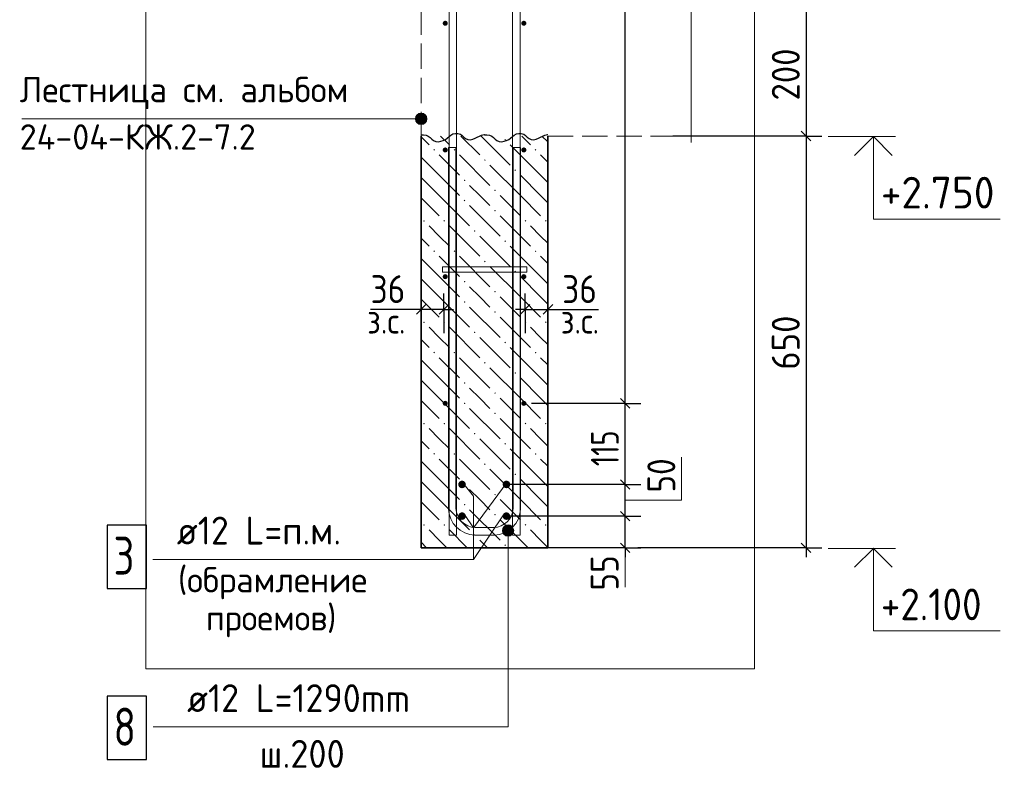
# Model space of a CAD drawing. Header units: millimetres. Extents: x 0 to 50400, y 0 to 35640.
# Tile 10 of 12: x 24012 to 33330, y 17251 to 24342. Entities that reach past the tile are written whole.
import ezdxf

# ---------------------------------------------------------------- set-up
doc = ezdxf.new("R2010")
doc.units = ezdxf.units.MM
doc.linetypes.add('______2', pattern=[324, 240, -84])
for name, color, linetype, lineweight in [('Standard', 7, 'Continuous', 25), ('Высотные отметки', 7, 'Continuous', 25), ('ЖБ Лестница', 52, 'Continuous', 25), ('ЖБ Стена верхний уровень', 7, 'Continuous', 35), ('Позиционная метка линия выноска', 7, 'Continuous', 13), ('Позиционная метка номер позиции', 7, 'Continuous', 13), ('Примечания', 7, 'Continuous', 13)]:
    doc.layers.add(name, color=color, linetype=linetype, lineweight=lineweight)
doc.layers.add('Размерная выноска', color=7, linetype='Continuous')
for name, color, linetype, true_color in [('Стена обрамление Г-обр.', 7, 'Continuous', 0xa0a0a0), ('Стена обрамление П-обр.', 7, 'Continuous', 0xa0a0a0), ('Стена фоновая арматура У1', 7, '______2', 0xa0a0a0), ('Стена фоновая арматура Х1', 7, '______2', 0xa0a0a0), ('Стена фоновая затяжка С-обр.', 7, '______2', 0xa0a0a0)]:
    doc.layers.add(name, color=color, linetype=linetype, true_color=true_color)
doc.styles.add('ISOCPEUR', font='txt')

msp = doc.modelspace()

# ---------------------------------------------------------------- hatches: boundary and pattern name
at = {"layer": 'ЖБ Стена верхний уровень', "linetype": 'Continuous', "lineweight": 18, "transparency": 33554687}
for points in [[(28598.2, 23205), (28606, 23212.8), (28613.8, 23205), (28606, 23197.2)], [(27926.2, 23109), (27934, 23116.8), (27941.8, 23109), (27934, 23101.2)], [(28118.2, 23109), (28126, 23116.8), (28133.8, 23109), (28126, 23101.2)], [(28886.2, 23109), (28894, 23116.8), (28901.8, 23109), (28894, 23101.2)], [(28406.2, 23013), (28414, 23020.8), (28421.8, 23013), (28414, 23005.2)], [(28694.2, 22917), (28702, 22924.8), (28709.8, 22917), (28702, 22909.2)], [(28214.2, 22821), (28222, 22828.8), (28229.8, 22821), (28222, 22813.2)], [(28502.2, 22725), (28510, 22732.8), (28517.8, 22725), (28510, 22717.2)], [(28214.2, 22629), (28222, 22636.8), (28229.8, 22629), (28222, 22621.2)], [(28502.2, 22533), (28510, 22540.8), (28517.8, 22533), (28510, 22525.2)], [(27830.2, 22437), (27838, 22444.8), (27845.8, 22437), (27838, 22429.2)], [(28022.2, 22437), (28030, 22444.8), (28037.8, 22437), (28030, 22429.2)], [(28790.2, 22437), (28798, 22444.8), (28805.8, 22437), (28798, 22429.2)], [(28982.2, 22437), (28990, 22444.8), (28997.8, 22437), (28990, 22429.2)], [(28310.2, 22341), (28318, 22348.8), (28325.8, 22341), (28318, 22333.2)], [(28598.2, 22245), (28606, 22252.8), (28613.8, 22245), (28606, 22237.2)], [(27926.2, 22149), (27934, 22156.8), (27941.8, 22149), (27934, 22141.2)], [(28118.2, 22149), (28126, 22156.8), (28133.8, 22149), (28126, 22141.2)], [(28886.2, 22149), (28894, 22156.8), (28901.8, 22149), (28894, 22141.2)], [(28406.2, 22053), (28414, 22060.8), (28421.8, 22053), (28414, 22045.2)], [(28694.2, 21957), (28702, 21964.8), (28709.8, 21957), (28702, 21949.2)], [(28214.2, 21861), (28222, 21868.8), (28229.8, 21861), (28222, 21853.2)], [(28502.2, 21765), (28510, 21772.8), (28517.8, 21765), (28510, 21757.2)], [(28214.2, 21669), (28222, 21676.8), (28229.8, 21669), (28222, 21661.2)], [(28502.2, 21573), (28510, 21580.8), (28517.8, 21573), (28510, 21565.2)], [(27830.2, 21477), (27838, 21484.8), (27845.8, 21477), (27838, 21469.2)], [(28022.2, 21477), (28030, 21484.8), (28037.8, 21477), (28030, 21469.2)], [(28790.2, 21477), (28798, 21484.8), (28805.8, 21477), (28798, 21469.2)], [(28982.2, 21477), (28990, 21484.8), (28997.8, 21477), (28990, 21469.2)], [(28310.2, 21381), (28318, 21388.8), (28325.8, 21381), (28318, 21373.2)], [(28598.2, 21285), (28606, 21292.8), (28613.8, 21285), (28606, 21277.2)], [(27926.2, 21189), (27934, 21196.8), (27941.8, 21189), (27934, 21181.2)], [(28118.2, 21189), (28126, 21196.8), (28133.8, 21189), (28126, 21181.2)], [(28886.2, 21189), (28894, 21196.8), (28901.8, 21189), (28894, 21181.2)], [(28406.2, 21093), (28414, 21100.8), (28421.8, 21093), (28414, 21085.2)], [(28694.2, 20997), (28702, 21004.8), (28709.8, 20997), (28702, 20989.2)], [(28214.2, 20901), (28222, 20908.8), (28229.8, 20901), (28222, 20893.2)], [(28502.2, 20805), (28510, 20812.8), (28517.8, 20805), (28510, 20797.2)], [(28214.2, 20709), (28222, 20716.8), (28229.8, 20709), (28222, 20701.2)], [(28502.2, 20613), (28510, 20620.8), (28517.8, 20613), (28510, 20605.2)], [(27830.2, 20517), (27838, 20524.8), (27845.8, 20517), (27838, 20509.2)], [(28022.2, 20517), (28030, 20524.8), (28037.8, 20517), (28030, 20509.2)], [(28790.2, 20517), (28798, 20524.8), (28805.8, 20517), (28798, 20509.2)], [(28982.2, 20517), (28990, 20524.8), (28997.8, 20517), (28990, 20509.2)], [(28310.2, 20421), (28318, 20428.8), (28325.8, 20421), (28318, 20413.2)], [(28598.2, 20325), (28606, 20332.8), (28613.8, 20325), (28606, 20317.2)], [(27926.2, 20229), (27934, 20236.8), (27941.8, 20229), (27934, 20221.2)], [(28118.2, 20229), (28126, 20236.8), (28133.8, 20229), (28126, 20221.2)], [(28886.2, 20229), (28894, 20236.8), (28901.8, 20229), (28894, 20221.2)], [(28406.2, 20133), (28414, 20140.8), (28421.8, 20133), (28414, 20125.2)], [(28694.2, 20037), (28702, 20044.8), (28709.8, 20037), (28702, 20029.2)], [(28214.2, 19941), (28222, 19948.8), (28229.8, 19941), (28222, 19933.2)], [(28502.2, 19845), (28510, 19852.8), (28517.8, 19845), (28510, 19837.2)], [(28214.2, 19749), (28222, 19756.8), (28229.8, 19749), (28222, 19741.2)], [(28502.2, 19653), (28510, 19660.8), (28517.8, 19653), (28510, 19645.2)], [(27830.2, 19557), (27838, 19564.8), (27845.8, 19557), (27838, 19549.2)], [(28022.2, 19557), (28030, 19564.8), (28037.8, 19557), (28030, 19549.2)], [(28790.2, 19557), (28798, 19564.8), (28805.8, 19557), (28798, 19549.2)], [(28982.2, 19557), (28990, 19564.8), (28997.8, 19557), (28990, 19549.2)], [(28310.2, 19461), (28318, 19468.8), (28325.8, 19461), (28318, 19453.2)], [(28598.2, 19365), (28606, 19372.8), (28613.8, 19365), (28606, 19357.2)]]:
    msp.add_hatch(color=7, dxfattribs=at).paths.add_polyline_path(points, flags=16)
at = {"layer": 'Позиционная метка линия выноска', "linetype": 'Continuous', "lineweight": 13, "transparency": 33554687}
for points in [[(27764.4, 23376), (27764.4, 23429.9), (27756.8, 23403)], [(27783.8, 23356.5), (27783.8, 23449.4), (27764.4, 23429.9)], [(27783.8, 23356.5), (27764.4, 23429.9), (27764.4, 23376)], [(27810.8, 23349), (27810.8, 23456.9), (27783.8, 23449.4)], [(27810.8, 23349), (27783.8, 23449.4), (27783.8, 23356.5)], [(27837.8, 23356.5), (27837.8, 23449.4), (27810.8, 23456.9)], [(27837.8, 23356.5), (27810.8, 23456.9), (27810.8, 23349)], [(27857.2, 23376), (27857.2, 23429.9), (27837.8, 23449.4)], [(27857.2, 23376), (27837.8, 23449.4), (27837.8, 23356.5)], [(27857.2, 23429.9), (27857.2, 23376), (27864.8, 23403)], [(28679.9, 19530.4), (28587.1, 19530.4), (28579.5, 19503.4)], [(28679.9, 19530.4), (28579.5, 19503.4), (28687.5, 19503.4)], [(28687.5, 19503.4), (28579.5, 19503.4), (28587.1, 19476.4)], [(28660.5, 19549.8), (28606.5, 19549.8), (28587.1, 19530.4)], [(28660.5, 19549.8), (28587.1, 19530.4), (28679.9, 19530.4)], [(28687.5, 19503.4), (28587.1, 19476.4), (28679.9, 19476.4)], [(28679.9, 19476.4), (28587.1, 19476.4), (28606.5, 19456.9)], [(28606.5, 19549.8), (28660.5, 19549.8), (28633.5, 19557.4)], [(28679.9, 19476.4), (28606.5, 19456.9), (28660.5, 19456.9)], [(28660.5, 19456.9), (28606.5, 19456.9), (28633.5, 19449.4)]]:
    msp.add_hatch(color=7, dxfattribs=at).paths.add_polyline_path(points)
at = {"layer": 'Стена обрамление Г-обр.', "linetype": 'Continuous', "lineweight": 13, "transparency": 33554687}
for points in [[(28234.1, 19940.4), (28231.3, 19954.1), (28223.5, 19965.8), (28211.9, 19973.6), (28198.1, 19976.4), (28184.3, 19973.6), (28172.6, 19965.8), (28164.8, 19954.1), (28162.1, 19940.4), (28164.8, 19926.6), (28172.6, 19914.9), (28184.3, 19907.1), (28198.1, 19904.4), (28211.9, 19907.1), (28223.5, 19914.9), (28231.3, 19926.6)], [(28654.1, 19940.4), (28651.3, 19954.1), (28643.5, 19965.8), (28631.9, 19973.6), (28618.1, 19976.4), (28604.3, 19973.6), (28592.6, 19965.8), (28584.8, 19954.1), (28582.1, 19940.4), (28584.8, 19926.6), (28592.6, 19914.9), (28604.3, 19907.1), (28618.1, 19904.4), (28631.9, 19907.1), (28643.5, 19914.9), (28651.3, 19926.6)], [(28234.1, 19640.4), (28231.3, 19654.1), (28223.5, 19665.8), (28211.9, 19673.6), (28198.1, 19676.4), (28184.3, 19673.6), (28172.6, 19665.8), (28164.8, 19654.1), (28162.1, 19640.4), (28164.8, 19626.6), (28172.6, 19614.9), (28184.3, 19607.1), (28198.1, 19604.4), (28211.9, 19607.1), (28223.5, 19614.9), (28231.3, 19626.6)], [(28654.1, 19640.4), (28651.3, 19654.1), (28643.5, 19665.8), (28631.9, 19673.6), (28618.1, 19676.4), (28604.3, 19673.6), (28592.6, 19665.8), (28584.8, 19654.1), (28582.1, 19640.4), (28584.8, 19626.6), (28592.6, 19614.9), (28604.3, 19607.1), (28618.1, 19604.4), (28631.9, 19607.1), (28643.5, 19614.9), (28651.3, 19626.6)]]:
    msp.add_hatch(color=7, dxfattribs=at).paths.add_polyline_path(points)
at = {"layer": 'Стена фоновая арматура У1', "linetype": 'Continuous', "lineweight": 13, "transparency": 33554687}
for points in [[(28062.8, 24308.4), (28061, 24317.5), (28055.8, 24325.3), (28048, 24330.5), (28038.8, 24332.4), (28029.6, 24330.5), (28021.8, 24325.3), (28016.6, 24317.5), (28014.8, 24308.4), (28016.6, 24299.2), (28021.8, 24291.4), (28029.6, 24286.2), (28038.8, 24284.4), (28048, 24286.2), (28055.8, 24291.4), (28061, 24299.2)], [(28806.8, 24308.4), (28805, 24317.5), (28799.8, 24325.3), (28792, 24330.5), (28782.8, 24332.4), (28773.6, 24330.5), (28765.8, 24325.3), (28760.6, 24317.5), (28758.8, 24308.4), (28760.6, 24299.2), (28765.8, 24291.4), (28773.6, 24286.2), (28782.8, 24284.4), (28792, 24286.2), (28799.8, 24291.4), (28805, 24299.2)], [(28062.8, 23108.4), (28061, 23117.5), (28055.8, 23125.3), (28048, 23130.5), (28038.8, 23132.4), (28029.6, 23130.5), (28021.8, 23125.3), (28016.6, 23117.5), (28014.8, 23108.4), (28016.6, 23099.2), (28021.8, 23091.4), (28029.6, 23086.2), (28038.8, 23084.4), (28048, 23086.2), (28055.8, 23091.4), (28061, 23099.2)], [(28806.8, 23108.4), (28805, 23117.5), (28799.8, 23125.3), (28792, 23130.5), (28782.8, 23132.4), (28773.6, 23130.5), (28765.8, 23125.3), (28760.6, 23117.5), (28758.8, 23108.4), (28760.6, 23099.2), (28765.8, 23091.4), (28773.6, 23086.2), (28782.8, 23084.4), (28792, 23086.2), (28799.8, 23091.4), (28805, 23099.2)], [(28062.8, 21908.4), (28061, 21917.5), (28055.8, 21925.3), (28048, 21930.5), (28038.8, 21932.4), (28029.6, 21930.5), (28021.8, 21925.3), (28016.6, 21917.5), (28014.8, 21908.4), (28016.6, 21899.2), (28021.8, 21891.4), (28029.6, 21886.2), (28038.8, 21884.4), (28048, 21886.2), (28055.8, 21891.4), (28061, 21899.2)], [(28806.8, 21908.4), (28805, 21917.5), (28799.8, 21925.3), (28792, 21930.5), (28782.8, 21932.4), (28773.6, 21930.5), (28765.8, 21925.3), (28760.6, 21917.5), (28758.8, 21908.4), (28760.6, 21899.2), (28765.8, 21891.4), (28773.6, 21886.2), (28782.8, 21884.4), (28792, 21886.2), (28799.8, 21891.4), (28805, 21899.2)], [(28062.8, 20708.4), (28061, 20717.5), (28055.8, 20725.3), (28048, 20730.5), (28038.8, 20732.4), (28029.6, 20730.5), (28021.8, 20725.3), (28016.6, 20717.5), (28014.8, 20708.4), (28016.6, 20699.2), (28021.8, 20691.4), (28029.6, 20686.2), (28038.8, 20684.4), (28048, 20686.2), (28055.8, 20691.4), (28061, 20699.2)], [(28062.8, 20708.4), (28061, 20717.5), (28055.8, 20725.3), (28048, 20730.5), (28038.8, 20732.4), (28029.6, 20730.5), (28021.8, 20725.3), (28016.6, 20717.5), (28014.8, 20708.4), (28016.6, 20699.2), (28021.8, 20691.4), (28029.6, 20686.2), (28038.8, 20684.4), (28048, 20686.2), (28055.8, 20691.4), (28061, 20699.2)], [(28806.8, 20708.4), (28805, 20717.5), (28799.8, 20725.3), (28792, 20730.5), (28782.8, 20732.4), (28773.6, 20730.5), (28765.8, 20725.3), (28760.6, 20717.5), (28758.8, 20708.4), (28760.6, 20699.2), (28765.8, 20691.4), (28773.6, 20686.2), (28782.8, 20684.4), (28792, 20686.2), (28799.8, 20691.4), (28805, 20699.2)], [(28806.8, 20708.4), (28805, 20717.5), (28799.8, 20725.3), (28792, 20730.5), (28782.8, 20732.4), (28773.6, 20730.5), (28765.8, 20725.3), (28760.6, 20717.5), (28758.8, 20708.4), (28760.6, 20699.2), (28765.8, 20691.4), (28773.6, 20686.2), (28782.8, 20684.4), (28792, 20686.2), (28799.8, 20691.4), (28805, 20699.2)]]:
    msp.add_hatch(color=7, dxfattribs=at).paths.add_polyline_path(points)

# ---------------------------------------------------------------- linework, layer by layer
at = {"layer": 'Standard', "color": 7, "linetype": 'Continuous', "lineweight": -3, "transparency": 33554687}
for p, q in [((29741.6, 20708.4), (29741.6, 29060.4)), ((31453.7, 24440.4), (31453.7, 23240.4)), ((31453.7, 23240.4), (31303.7, 23240.4)), ((31453.7, 23240.4), (31603.7, 23240.4)), ((31453.7, 23240.4), (31453.7, 19340.4)), ((27810.8, 21598.4), (27810.8, 21748.4)), ((28026.8, 21598.4), (28026.8, 21748.4)), ((28794.8, 21598.4), (28794.8, 21748.4)), ((29010.8, 21598.4), (29010.8, 21748.4)), ((27810.8, 21598.4), (27720.8, 21598.4)), ((27810.8, 21598.4), (27810.8, 21448.4)), ((27810.8, 21598.4), (27810.8, 21598.4)), ((28026.8, 21598.4), (27810.8, 21598.4)), ((28026.8, 21598.4), (28026.8, 21448.4)), ((28026.8, 21598.4), (28026.8, 21373.2)), ((28026.8, 21598.4), (28116.8, 21598.4)), ((28794.8, 21598.4), (28704.8, 21598.4)), ((28794.8, 21598.4), (28794.8, 21448.4)), ((28794.8, 21598.4), (28794.8, 21373.2)), ((28794.8, 21598.4), (29010.8, 21598.4)), ((29010.8, 21598.4), (29010.8, 21448.4)), ((29010.8, 21598.4), (29010.8, 21598.4)), ((29010.8, 21598.4), (29100.8, 21598.4)), ((29741.6, 20708.4), (29591.6, 20708.4)), ((29741.6, 20708.4), (29891.6, 20708.4)), ((29741.6, 19940.4), (29741.6, 20708.4)), ((29741.6, 19940.4), (29591.6, 19940.4)), ((29741.6, 19940.4), (29891.6, 19940.4)), ((29741.6, 19640.4), (29741.6, 19940.4)), ((29741.6, 19640.4), (29591.6, 19640.4)), ((29741.6, 19640.4), (29891.6, 19640.4)), ((29741.6, 19340.4), (29741.6, 19640.4)), ((29741.6, 19340.4), (29591.6, 19340.4)), ((29741.6, 19340.4), (29891.6, 19340.4)), ((29741.6, 19340.4), (29741.6, 19250.4)), ((31453.7, 19340.4), (29861.6, 19340.4)), ((31453.7, 19340.4), (31303.7, 19340.4)), ((31453.7, 19340.4), (31603.7, 19340.4)), ((31453.7, 19340.4), (31453.7, 19250.4))]:
    msp.add_line(p, q, dxfattribs=at)
at = {"layer": 'Standard', "color": 7, "linetype": 'Continuous', "lineweight": 25, "transparency": 33554687}
for p, q in [((31408.7, 23285.4), (31498.7, 23195.4)), ((27855.8, 21643.4), (27765.8, 21553.4)), ((28071.8, 21643.4), (27981.8, 21553.4)), ((28749.8, 21553.4), (28839.8, 21643.4)), ((28965.8, 21553.4), (29055.8, 21643.4)), ((29786.6, 20663.4), (29696.6, 20753.4)), ((29786.6, 19895.4), (29696.6, 19985.4)), ((29786.6, 19595.4), (29696.6, 19685.4)), ((29786.6, 19295.4), (29696.6, 19385.4)), ((31408.7, 19385.4), (31498.7, 19295.4))]:
    msp.add_line(p, q, dxfattribs=at)
at = {"layer": 'Standard', "color": 7, "linetype": 'Continuous', "lineweight": 13, "transparency": 33554687}
for p, q in [((31663.7, 23234.4), (32299.7, 23234.4)), ((30275.6, 19790.4), (30275.6, 20198.4)), ((29741.6, 19790.4), (30275.6, 19790.4)), ((29741.6, 19340.4), (29741.6, 18968.4)), ((31663.7, 19334.4), (32299.7, 19334.4))]:
    msp.add_line(p, q, dxfattribs=at)
at = {"layer": 'Standard', "color": 254, "linetype": 'Continuous', "lineweight": 13, "true_color": 0xc4c4ff, "transparency": 33554687}
msp.add_lwpolyline([(25205.4, 18193.6), (30965.4, 18193.6), (30965.4, 33542.3), (25205.4, 33542.3), (25205.4, 18193.6)], dxfattribs=at)
at = {"layer": 'Standard', "color": 7, "linetype": 'Continuous', "lineweight": -3, "transparency": 33554687}
for points in [[(31453.7, 23240.4), (31433.3, 23240.4), (31433.3, 23240.4), (30192.7, 23240.4)], [(29741.6, 20708.4), (29719.7, 20708.4), (29719.7, 20708.4), (29719.4, 20708.4), (29719.4, 20708.4), (29718.3, 20708.4), (29718.3, 20708.4), (28855.6, 20708.4)], [(29741.6, 19940.4), (29720.9, 19940.4), (29720.9, 19940.4), (29719.4, 19940.4), (29719.4, 19940.4), (29719.2, 19940.4), (29719.2, 19940.4), (29718.6, 19940.4), (29718.6, 19940.4), (28618.1, 19940.4)], [(29741.6, 19640.4), (29720.4, 19640.4), (29720.4, 19640.4), (29719.3, 19640.4), (29719.3, 19640.4), (29719.1, 19640.4), (29719.1, 19640.4), (29718.7, 19640.4), (29718.7, 19640.4), (28618.1, 19640.4)], [(29741.6, 19340.4), (29719.8, 19340.4), (29719.8, 19340.4), (29719.2, 19340.4), (29719.2, 19340.4), (29719.1, 19340.4), (29719.1, 19340.4), (29718.8, 19340.4), (29718.8, 19340.4), (29010.8, 19340.4)]]:
    msp.add_lwpolyline(points, dxfattribs=at)
at = {"layer": 'Standard', "color": 7, "linetype": 'Continuous', "lineweight": 35, "transparency": 33554687}
for points in [[(31912.4, 23056.2), (32090.6, 23234.4), (32268.8, 23056.2)], [(31912.4, 19156.2), (32090.6, 19334.4), (32268.8, 19156.2)]]:
    msp.add_lwpolyline(points, dxfattribs=at)
at = {"layer": 'Standard', "color": 7, "linetype": 'Continuous', "lineweight": 13, "transparency": 33554687}
for points in [[(32090.6, 23234.4), (32090.6, 22454.4), (33290.6, 22454.4)], [(32090.6, 19334.4), (32090.6, 18554.4), (33290.6, 18554.4)]]:
    msp.add_lwpolyline(points, dxfattribs=at)
at = {"layer": 'ЖБ Лестница', "color": 253, "linetype": '______2', "lineweight": 18, "true_color": 0xa0a0a0, "transparency": 33554687}
for p, q in [((27810.8, 24440.4), (27810.8, 23240.4)), ((29010.8, 23240.4), (30365.4, 23240.4))]:
    msp.add_line(p, q, dxfattribs=at)
at = {"layer": 'ЖБ Стена верхний уровень', "color": 7, "linetype": 'Continuous', "lineweight": 35, "transparency": 33554687}
for p, q in [((27810.8, 23240.4), (27810.8, 19340.4)), ((29010.8, 19340.4), (29010.8, 23240.4)), ((27810.8, 19340.4), (29010.8, 19340.4))]:
    msp.add_line(p, q, dxfattribs=at)
at = {"layer": 'ЖБ Стена верхний уровень', "color": 9, "linetype": 'Continuous', "lineweight": 18, "true_color": 0xc7c7c7, "transparency": 33554687}
for p, q in [((27810.8, 23232.3), (27886, 23157)), ((28078, 23157), (27994.7, 23240.4)), ((28186.7, 23240.4), (28366, 23061)), ((28378.7, 23240.4), (28654, 22965)), ((28762.7, 23240.4), (28846, 23157)), ((29010.8, 23184.3), (28954.7, 23240.4)), ((28942, 22869), (28654, 23157)), ((27982, 22869), (27810.8, 23040.3)), ((27982, 23061), (28174, 22869)), ((28174, 23061), (28462, 22773)), ((28942, 23061), (29010.8, 22992.3)), ((28750, 22677), (28462, 22965)), ((27810.8, 22848.3), (27982, 22677)), ((27982, 22869), (28174, 22677)), ((28750, 22869), (28942, 22677)), ((28942, 22869), (29010.8, 22800.3)), ((28366, 22677), (28270, 22773)), ((27810.8, 22656.3), (27982, 22485)), ((27982, 22677), (28270, 22389)), ((28462, 22581), (28366, 22677)), ((28558, 22677), (28750, 22485)), ((28750, 22677), (28942, 22485)), ((28942, 22677), (29010.8, 22608.3)), ((28270, 22581), (28558, 22293)), ((28558, 22485), (28846, 22197)), ((27982, 22293), (27886, 22389)), ((28078, 22389), (28366, 22101)), ((28942, 22293), (28846, 22389)), ((27810.8, 22272.3), (27886, 22197)), ((28078, 22197), (27982, 22293)), ((28366, 22293), (28654, 22005)), ((29010.8, 22224.3), (28942, 22293)), ((28942, 21909), (28654, 22197)), ((27982, 22101), (28174, 21909)), ((28174, 22101), (28462, 21813)), ((28942, 22101), (29010.8, 22032.3)), ((27982, 21909), (27810.8, 22080.3)), ((28750, 21717), (28462, 22005)), ((27982, 21909), (28174, 21717)), ((28750, 21909), (28942, 21717)), ((28942, 21909), (29010.8, 21840.3)), ((27810.8, 21888.3), (27982, 21717)), ((28366, 21717), (28270, 21813)), ((27982, 21717), (28270, 21429)), ((28462, 21621), (28366, 21717)), ((28558, 21717), (28750, 21525)), ((28750, 21717), (28942, 21525)), ((28942, 21717), (29010.8, 21648.3)), ((27810.8, 21696.3), (27982, 21525)), ((28270, 21621), (28558, 21333)), ((28558, 21525), (28846, 21237)), ((27982, 21333), (27886, 21429)), ((28078, 21429), (28366, 21141)), ((28942, 21333), (28846, 21429)), ((27810.8, 21312.3), (27886, 21237)), ((28078, 21237), (27982, 21333)), ((28366, 21333), (28654, 21045)), ((29010.8, 21264.3), (28942, 21333)), ((28942, 20949), (28654, 21237)), ((27982, 20949), (27810.8, 21120.3)), ((27982, 21141), (28174, 20949)), ((28174, 21141), (28462, 20853)), ((28942, 21141), (29010.8, 21072.3)), ((28750, 20757), (28462, 21045)), ((27810.8, 20928.3), (27982, 20757)), ((27982, 20949), (28174, 20757)), ((28750, 20949), (28942, 20757)), ((28942, 20949), (29010.8, 20880.3)), ((28366, 20757), (28270, 20853)), ((27810.8, 20736.3), (27982, 20565)), ((27982, 20757), (28270, 20469)), ((28462, 20661), (28366, 20757)), ((28558, 20757), (28750, 20565)), ((28750, 20757), (28942, 20565)), ((28942, 20757), (29010.8, 20688.3)), ((28270, 20661), (28558, 20373)), ((28558, 20565), (28846, 20277)), ((27982, 20373), (27886, 20469)), ((28078, 20469), (28366, 20181)), ((28942, 20373), (28846, 20469)), ((27810.8, 20352.3), (27886, 20277)), ((28078, 20277), (27982, 20373)), ((28366, 20373), (28654, 20085)), ((29010.8, 20304.3), (28942, 20373)), ((28942, 19989), (28654, 20277)), ((27982, 19989), (27810.8, 20160.3)), ((27982, 20181), (28174, 19989)), ((28174, 20181), (28462, 19893)), ((28942, 20181), (29010.8, 20112.3)), ((28750, 19797), (28462, 20085)), ((27810.8, 19968.3), (27982, 19797)), ((27982, 19989), (28174, 19797)), ((28750, 19989), (28942, 19797)), ((28942, 19989), (29010.8, 19920.3)), ((28366, 19797), (28270, 19893)), ((27810.8, 19776.3), (27982, 19605)), ((27982, 19797), (28270, 19509)), ((28462, 19701), (28366, 19797)), ((28558, 19797), (28750, 19605)), ((28750, 19797), (28942, 19605)), ((28942, 19797), (29010.8, 19728.3)), ((28270, 19701), (28558, 19413)), ((28558, 19605), (28822.7, 19340.4)), ((27982, 19413), (27886, 19509)), ((28078, 19509), (28246.7, 19340.4)), ((28942, 19413), (28846, 19509)), ((27810.8, 19392.3), (27862.7, 19340.4)), ((28054.7, 19340.4), (27982, 19413)), ((28366, 19413), (28438.7, 19340.4)), ((29010.8, 19344.3), (28942, 19413))]:
    msp.add_line(p, q, dxfattribs=at)
at = {"layer": 'Позиционная метка линия выноска', "color": 7, "linetype": 'Continuous', "lineweight": 13, "transparency": 33554687}
for p, q in [((27810.8, 23403), (24032.1, 23403)), ((27756.8, 23403), (27756.8, 23403)), ((27810.8, 23456.9), (27810.8, 23456.9)), ((27864.8, 23403), (27864.8, 23403)), ((27810.8, 23349), (27810.8, 23349)), ((28307.4, 19530.6), (28623.8, 19961.7)), ((28227.5, 19647.3), (28307.4, 19530.6)), ((28579.5, 19503.4), (28579.5, 19503.4)), ((28633.5, 19557.4), (28633.5, 19557.4)), ((28687.5, 19503.4), (28687.5, 19503.4)), ((28633.5, 19449.4), (28633.5, 19449.4))]:
    msp.add_line(p, q, dxfattribs=at)
for points in [[(28307.4, 19230.6), (28307.4, 19830.6), (28219.2, 19940.4)], [(28595.7, 19662.1), (28307.4, 19230.6), (25271.4, 19230.6)], [(28633.5, 19503.4), (28633.5, 17643.4), (25273.5, 17643.4)]]:
    msp.add_lwpolyline(points, dxfattribs=at)
for centre in [(27810.8, 23403), (28633.5, 19503.4)]:
    msp.add_circle(centre, 54, dxfattribs=at)
at = {"layer": 'Примечания', "color": 7, "linetype": 'Continuous', "lineweight": 25, "transparency": 33554687}
msp.add_line((29010.8, 23250.9), (29010.8, 23250.9), dxfattribs=at)
for points in [[(27810.8, 23250.9), (27833, 23251.2), (27857, 23247.7), (27878.6, 23239.8), (27896, 23226.7), (27911, 23211.1), (27928.4, 23198), (27950.6, 23190.1), (27974, 23185.5), (27997.4, 23190.7), (28019, 23199.2), (28040, 23208.8), (28058, 23221.6), (28074.8, 23235.5), (28091.6, 23249.1), (28112, 23260), (28134.8, 23265.7), (28158.8, 23264.8), (28182.2, 23258.5), (28199.6, 23245.7), (28215.2, 23230.7), (28232, 23217), (28252.4, 23206.8), (28276.4, 23204.5), (28299.8, 23210.3), (28320.8, 23219.3), (28341.2, 23229.6), (28362.2, 23239.5), (28382.6, 23249.1), (28406, 23253.8), (28410.8, 23254.2)], [(28410.8, 23250.9), (28433, 23251.2), (28457, 23247.7), (28478.6, 23239.8), (28496, 23226.7), (28511, 23211.1), (28528.4, 23198), (28550.6, 23190.1), (28574, 23185.5), (28597.4, 23190.7), (28619, 23199.2), (28640, 23208.8), (28658, 23221.6), (28674.8, 23235.5), (28691.6, 23249.1), (28712, 23260), (28734.8, 23265.7), (28758.8, 23264.8), (28782.2, 23258.5), (28799.6, 23245.7), (28815.2, 23230.7), (28832, 23217), (28852.4, 23206.8), (28876.4, 23204.5), (28899.8, 23210.3), (28920.8, 23219.3), (28941.2, 23229.6), (28962.2, 23239.5), (28982.6, 23249.1), (29006, 23253.8), (29010.8, 23254.2)]]:
    msp.add_lwpolyline(points, dxfattribs=at)
at = {"layer": 'Размерная выноска', "color": 7, "linetype": 'Continuous', "lineweight": 13, "transparency": 33554687}
msp.add_line((30365.4, 24500.4), (30365.4, 23180.4), dxfattribs=at)
at = {"layer": 'Размерная выноска', "color": 7, "linetype": 'Continuous', "lineweight": -3, "transparency": 33554687}
for p, q in [((27810.8, 21598.4), (27330.8, 21598.4)), ((29010.8, 21598.4), (29490.8, 21598.4))]:
    msp.add_line(p, q, dxfattribs=at)
at = {"layer": 'Стена обрамление Г-обр.', "color": 7, "linetype": 'Continuous', "lineweight": 25, "transparency": 33554687}
msp.add_lwpolyline([(24839.7, 18953.8), (25211.7, 18953.8), (25211.7, 19553.8), (24839.7, 19553.8), (24839.7, 18953.8)], dxfattribs=at)
at = {"layer": 'Стена обрамление П-обр.', "color": 38, "linetype": 'Continuous', "lineweight": 13, "true_color": 0x5f1e0f, "transparency": 33554687}
msp.add_lwpolyline([(28752.8, 23132.4), (28752.8, 19707.3), (28746.5, 19662.2), (28731, 19615.1), (28706.8, 19571.8), (28677, 19536.2), (28641.3, 19506.4), (28598.1, 19482.2), (28551, 19466.7), (28505.8, 19460.4), (28315.8, 19460.4), (28270.6, 19466.7), (28223.6, 19482.2), (28180.3, 19506.4), (28144.6, 19536.2), (28114.8, 19571.8), (28090.6, 19615.1), (28075.1, 19662.2), (28068.8, 19707.3), (28068.8, 23132.4), (28140.8, 23132.4), (28140.8, 19712.3), (28145.5, 19678.5), (28156.8, 19644.2), (28174.4, 19612.8), (28195.7, 19587.3), (28221.3, 19565.9), (28252.7, 19548.4), (28287, 19537.1), (28320.8, 19532.4), (28500.8, 19532.4), (28534.7, 19537.1), (28568.9, 19548.4), (28600.3, 19565.9), (28625.9, 19587.3), (28647.2, 19612.8), (28664.8, 19644.2), (28676.1, 19678.5), (28680.8, 19712.3), (28680.8, 23132.4), (28752.8, 23132.4)], dxfattribs=at)
at = {"layer": 'Стена обрамление П-обр.', "color": 7, "linetype": 'Continuous', "lineweight": 25, "transparency": 33554687}
msp.add_lwpolyline([(24839.7, 17333.8), (25211.7, 17333.8), (25211.7, 17933.8), (24839.7, 17933.8), (24839.7, 17333.8)], dxfattribs=at)
at = {"layer": 'Стена фоновая арматура Х1', "color": 7, "linetype": 'Continuous', "lineweight": 18, "transparency": 33554687}
for points in [[(28074.8, 19460.4), (28074.8, 32978.3), (28146.8, 32978.3), (28146.8, 19460.4), (28074.8, 19460.4)], [(28674.8, 19460.4), (28674.8, 32978.3), (28746.8, 32978.3), (28746.8, 19460.4), (28674.8, 19460.4)]]:
    msp.add_lwpolyline(points, dxfattribs=at)
at = {"layer": 'Стена фоновая затяжка С-обр.', "color": 98, "linetype": 'Continuous', "lineweight": 13, "true_color": 0x005000, "transparency": 33554687}
msp.add_lwpolyline([(28011.8, 22000.5), (28809.8, 22000.5), (28809.8, 21952.5), (28011.8, 21952.5), (28011.8, 22000.5)], dxfattribs=at)

# ---------------------------------------------------------------- texts
at = {"layer": 'Standard', "color": 7, "linetype": 'Continuous', "lineweight": 25, "transparency": 33554687, "char_height": 264, "attachment_point": 7, "rotation": 90, "style": 'ISOCPEUR'}
for s, insert, width in [('\\W0.91;200', (31393.7, 23576.4), 674.395), ('\\W0.91;650', (31393.7, 21026.4), 674.386), ('\\W0.74;115', (29681.6, 20113.2), 546.185), ('\\W0.87;50', (30216.2, 19862.9), 484.728), ('\\W0.87;55', (29679.4, 18934.8), 484.709)]:
    msp.add_mtext(s, dxfattribs=dict(at, insert=insert, width=width))
at = {"layer": 'Standard', "color": 7, "linetype": 'Continuous', "lineweight": 25, "transparency": 33554687, "char_height": 264, "attachment_point": 7, "style": 'ISOCPEUR'}
for insert, width in [((27332.6, 21658.4), 484.709), ((29145.8, 21658.4), 484.718)]:
    msp.add_mtext('\\W0.87;36', dxfattribs=dict(at, insert=insert, width=width))
at = {"layer": 'Standard', "color": 7, "linetype": 'Continuous', "lineweight": 18, "transparency": 33554687, "char_height": 240, "attachment_point": 7, "style": 'ISOCPEUR'}
for s, insert, width in [('\\W0.90;з.с.', (27299.7, 21369.2), 551.93), ('\\W0.90;з.с.', (29132.4, 21369.2), 551.93), ('\\W0.97;(обрамление', (25509.6, 18852.3), 1939.553), ('\\W0.96;проемов)', (25773.6, 18492.3), 1410.699)]:
    msp.add_mtext(s, dxfattribs=dict(at, insert=insert, width=width))
at = {"layer": 'Высотные отметки', "color": 7, "linetype": 'Continuous', "lineweight": 25, "transparency": 33554687, "char_height": 300, "attachment_point": 7, "style": 'ISOCPEUR'}
for s, insert, width in [('\\W0.95;+2.750', (32162, 22554.2), 1281.437), ('\\W0.90;+2.100', (32162, 18654.2), 1214.127)]:
    msp.add_mtext(s, dxfattribs=dict(at, insert=insert, width=width))
at = {"layer": 'Позиционная метка номер позиции', "color": 7, "linetype": 'Continuous', "lineweight": 18, "transparency": 33554687, "char_height": 240, "attachment_point": 7, "style": 'ISOCPEUR'}
for s, insert, width in [('\\W0.98;Лестница см. альбом', (24011.6, 23495.1), 3308.738), ('\\W0.98;24-04-КЖ.2-7.2', (24011.6, 23111.1), 2419.951)]:
    msp.add_mtext(s, dxfattribs=dict(at, insert=insert, width=width))
at = {"layer": 'Стена обрамление Г-обр.', "color": 7, "linetype": 'Continuous', "lineweight": 13, "transparency": 33554687, "attachment_point": 7, "style": 'ISOCPEUR'}
for s, insert, char_height, width in [('\\W0.94;ø12 L=п.м. ', (25498.5, 19371.4), 264, 1918.977), ('\\W0.78;3', (24899.7, 19085.8), 360, 391.688)]:
    msp.add_mtext(s, dxfattribs=dict(at, insert=insert, char_height=char_height, width=width))
at = {"layer": 'Стена обрамление П-обр.', "color": 7, "linetype": 'Continuous', "lineweight": 13, "transparency": 33554687, "attachment_point": 7, "style": 'ISOCPEUR'}
for s, insert, char_height, width in [('\\W0.94;ø12 L=1290mm ', (25595.4, 17784.2), 264, 2525.244), ('\\W0.78;8', (24899.7, 17465.7), 360, 391.688), ('\\W0.95;ш.200 ', (26281.8, 17256.2), 264, 1154.563)]:
    msp.add_mtext(s, dxfattribs=dict(at, insert=insert, char_height=char_height, width=width))

doc.saveas('drawing.dxf')
